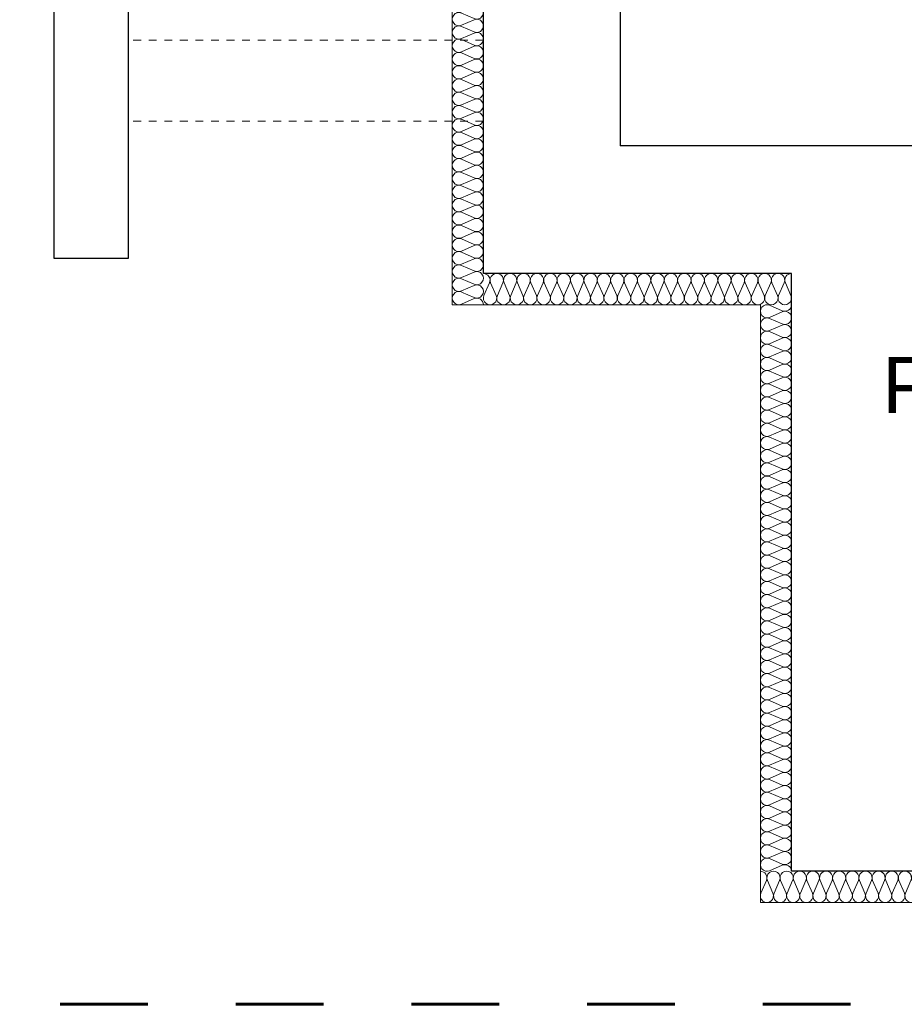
# Model space of a CAD drawing. Extents: x -497945 to -454853, y -17656 to 94650.
# Tile 3 of 62: x -489111 to -486269, y -2849 to 314. Entities that reach past the tile are written whole.
import ezdxf
from ezdxf.lldxf.tags import DXFTag

# ---------------------------------------------------------------- set-up
doc = ezdxf.new("R2010")
doc.units = 0
doc.header["$MEASUREMENT"] = 0
doc.linetypes.add('Dashed', pattern=[564.444447, 282.222223, -282.222223])
doc.linetypes.add('Hidden Line', pattern=[50, 25, -25])
doc.layers.get('0').update_dxf_attribs({"color": 252})
doc.layers.add('Inwent Izolacje', color=252, linetype='Continuous')
doc.layers.add('IS_Text_Armatury_Therm', color=7, linetype='Continuous')
for name, color, linetype, lineweight in [('Inwent Izolacje_Nr_Pióra__2', 252, 'Continuous', 13), ('INWENT.ŚCIANY_Nr_Pióra__1', 252, 'Continuous', 25), ('INWENT.ŚCIANY_Nr_Pióra__20', 252, 'Continuous', 60), ('INWENT.ŚCIANY_Nr_Pióra__3', 252, 'Continuous', 13), ('Istniejące schody_Nr_Pióra__21', 252, 'Continuous', 9)]:
    doc.layers.add(name, color=color, linetype=linetype, lineweight=lineweight)
doc.styles.get("Standard").update_dxf_attribs({"font": 'txt', "bigfont": 'BIGFONT.SHX'})
tags = doc.linetypes.add('SOLID', pattern=[10, 10, 0]).pattern_tags.tags
tags[6:7] = [DXFTag(74, 4), DXFTag(75, 0), DXFTag(340, '0'), DXFTag(46, 0.0), DXFTag(50, 0.0), DXFTag(44, 0.0), DXFTag(45, 0.0)]
tags[4:5] = [DXFTag(74, 4), DXFTag(75, 0), DXFTag(340, '0'), DXFTag(46, 0.0), DXFTag(50, 0.0), DXFTag(44, 0.0), DXFTag(45, 0.0)]

# ---------------------------------------------------------------- blocks, each defined once
blk = doc.blocks.new('Izolacja cieplna 14_222', base_point=(-521030.2, 30284.5))
at = {"layer": 'Inwent Izolacje_Nr_Pióra__2', "linetype": 'Continuous'}
for p, q in [((-521100.4, 30282.8), (-521060, 30265.2)), ((-521060, 30261.6), (-521100.4, 30244)), ((-521100.4, 30240.4), (-521060, 30222.8)), ((-521060, 30219.3), (-521100.4, 30201.7)), ((-521100.4, 30198.1), (-521060, 30180.5)), ((-521060, 30176.9), (-521100.4, 30159.3)), ((-521100.4, 30155.8), (-521060, 30138.2)), ((-521060, 30134.6), (-521100.4, 30117)), ((-521100.4, 30113.5), (-521060, 30095.9)), ((-521060, 30092.3), (-521100.4, 30074.7)), ((-521100.4, 30071.1), (-521060, 30053.5)), ((-521060, 30050), (-521100.4, 30032.4)), ((-521100.4, 30028.8), (-521060, 30011.2)), ((-521060, 30007.6), (-521100.4, 29990)), ((-521100.4, 29986.5), (-521060, 29968.9)), ((-521060, 29965.3), (-521100.4, 29947.7)), ((-521100.4, 29944.2), (-521060, 29926.5)), ((-521060, 29923), (-521100.4, 29905.4)), ((-521100.4, 29901.8), (-521060, 29884.2)), ((-521060, 29880.7), (-521100.4, 29863.1)), ((-521100.4, 29859.5), (-521060, 29841.9)), ((-521060, 29838.3), (-521100.4, 29820.7)), ((-521100.4, 29817.2), (-521060, 29799.6)), ((-521060, 29796), (-521100.4, 29778.4)), ((-521100.4, 29774.9), (-521060, 29757.2)), ((-521060, 29753.7), (-521100.4, 29736.1)), ((-521100.4, 29732.5), (-521060, 29714.9)), ((-521060, 29711.4), (-521100.4, 29693.8)), ((-521100.4, 29690.2), (-521060, 29672.6)), ((-521060, 29669), (-521100.4, 29651.4)), ((-521100.4, 29647.9), (-521060, 29630.3)), ((-521060, 29626.7), (-521100.4, 29609.1)), ((-521100.4, 29605.6), (-521060, 29587.9)), ((-521060, 29584.4), (-521100.4, 29566.8)), ((-521100.4, 29563.2), (-521060, 29545.6)), ((-521060, 29542.1), (-521100.4, 29524.5)), ((-521100.4, 29520.9), (-521060, 29503.3)), ((-521060, 29499.7), (-521100.4, 29482.1)), ((-521100.4, 29478.6), (-521060, 29461)), ((-521060, 29457.4), (-521100.4, 29439.8)), ((-521100.4, 29436.2), (-521060, 29418.6)), ((-521060, 29415.1), (-521100.4, 29397.5)), ((-521100.4, 29393.9), (-521060, 29376.3)), ((-521060, 29372.8), (-521100.4, 29355.2)), ((-521100.4, 29351.6), (-521060, 29334)), ((-521060, 29330.4), (-521100.4, 29312.8)), ((-521100.4, 29309.3), (-521060, 29291.7)), ((-521060, 29288.1), (-521100.4, 29270.5)), ((-521100.4, 29266.9), (-521060, 29249.3)), ((-521060, 29245.8), (-521100.4, 29228.2)), ((-521100.4, 29224.6), (-521060, 29207)), ((-521060, 29203.5), (-521100.4, 29185.9)), ((-521100.4, 29182.3), (-521060, 29164.7)), ((-521060, 29161.1), (-521100.4, 29143.5)), ((-521100.4, 29140), (-521060, 29122.4)), ((-521060, 29118.8), (-521100.4, 29101.2)), ((-521100.4, 29097.6), (-521060, 29080)), ((-521060, 29076.5), (-521100.4, 29058.9)), ((-521100.4, 29055.3), (-521060, 29037.7)), ((-521060, 29034.2), (-521100.4, 29016.5)), ((-521100.4, 29013), (-521060, 28995.4)), ((-521060, 28991.8), (-521100.4, 28974.2)), ((-521100.4, 28970.7), (-521060, 28953.1)), ((-521060, 28949.5), (-521100.4, 28931.9)), ((-521100.4, 28928.3), (-521060, 28910.7)), ((-521060, 28907.2), (-521100.4, 28889.6)), ((-521100.4, 28886), (-521060, 28868.4)), ((-521060, 28864.9), (-521100.4, 28847.2)), ((-521100.4, 28843.7), (-521060, 28826.1)), ((-521060, 28822.5), (-521100.4, 28804.9)), ((-521100.4, 28801.4), (-521060, 28783.8)), ((-521060, 28780.2), (-521100.4, 28762.6)), ((-521100.4, 28759), (-521060, 28741.4)), ((-521060, 28737.9), (-521100.4, 28720.3)), ((-521100.4, 28716.7), (-521060, 28699.1)), ((-521060, 28695.6), (-521100.4, 28677.9)), ((-521100.4, 28674.4), (-521060, 28656.8)), ((-521060, 28653.2), (-521100.4, 28635.6)), ((-521100.4, 28632.1), (-521060, 28614.5)), ((-521060, 28610.9), (-521100.4, 28593.3)), ((-521100.4, 28589.7), (-521060, 28572.1)), ((-521060, 28568.6), (-521100.4, 28551)), ((-521100.4, 28547.4), (-521060, 28529.8)), ((-521060, 28526.2), (-521100.4, 28508.6)), ((-521100.4, 28505.1), (-521060, 28487.5)), ((-521060, 28483.9), (-521100.4, 28466.3))]:
    blk.add_line(p, q, dxfattribs=at)
for centre, start_param, end_param in [((-521108.9, 30263.4), 1.158003, 5.125183), ((-521051.5, 30284.5), 4.299596, 6.283185), ((-521108.9, 30221.1), 1.158003, 5.125183), ((-521051.5, 30242.2), 4.299595, 8.266774), ((-521051.5, 30199.9), 4.299595, 8.266774), ((-521108.9, 30178.7), 1.158003, 5.125183), ((-521051.5, 30157.6), 4.299595, 8.266774), ((-521108.9, 30136.4), 1.158003, 5.125183), ((-521108.9, 30094.1), 1.158003, 5.125183), ((-521051.5, 30115.2), 4.299595, 8.266774), ((-521051.5, 30072.9), 4.299595, 8.266774), ((-521108.9, 30051.7), 1.158003, 5.125183), ((-521051.5, 30030.6), 4.299595, 8.266774), ((-521108.9, 30009.4), 1.158003, 5.125183), ((-521108.9, 29967.1), 1.158003, 5.125183), ((-521051.5, 29988.3), 4.299595, 8.266774), ((-521051.5, 29945.9), 4.299595, 8.266774), ((-521108.9, 29924.8), 1.158003, 5.125183), ((-521051.5, 29903.6), 4.299595, 8.266774), ((-521108.9, 29882.4), 1.158003, 5.125183), ((-521108.9, 29840.1), 1.158003, 5.125183), ((-521051.5, 29861.3), 4.299595, 8.266774), ((-521051.5, 29819), 4.299595, 8.266774), ((-521108.9, 29797.8), 1.158003, 5.125183), ((-521051.5, 29776.6), 4.299595, 8.266774), ((-521108.9, 29755.5), 1.158003, 5.125183), ((-521108.9, 29713.1), 1.158003, 5.125183), ((-521051.5, 29734.3), 4.299595, 8.266774), ((-521051.5, 29692), 4.299595, 8.266774), ((-521108.9, 29670.8), 1.158003, 5.125183), ((-521051.5, 29649.7), 4.299595, 8.266774), ((-521108.9, 29628.5), 1.158003, 5.125183), ((-521108.9, 29586.2), 1.158003, 5.125183), ((-521051.5, 29607.3), 4.299595, 8.266774), ((-521051.5, 29565), 4.299595, 8.266774), ((-521108.9, 29543.8), 1.158003, 5.125183), ((-521051.5, 29522.7), 4.299595, 8.266774), ((-521108.9, 29501.5), 1.158003, 5.125183), ((-521108.9, 29459.2), 1.158003, 5.125183), ((-521051.5, 29480.4), 4.299595, 8.266774), ((-521051.5, 29438), 4.299595, 8.266774), ((-521108.9, 29416.9), 1.158003, 5.125183), ((-521051.5, 29395.7), 4.299595, 8.266774), ((-521108.9, 29374.5), 1.158003, 5.125183), ((-521108.9, 29332.2), 1.158003, 5.125183), ((-521051.5, 29353.4), 4.299595, 8.266774), ((-521051.5, 29311.1), 4.299595, 8.266774), ((-521108.9, 29289.9), 1.158003, 5.125183), ((-521051.5, 29268.7), 4.299595, 8.266774), ((-521108.9, 29247.6), 1.158003, 5.125183), ((-521108.9, 29205.2), 1.158003, 5.125183), ((-521051.5, 29226.4), 4.299595, 8.266774), ((-521051.5, 29184.1), 4.299595, 8.266774), ((-521108.9, 29162.9), 1.158003, 5.125183), ((-521051.5, 29141.7), 4.299595, 8.266774), ((-521108.9, 29120.6), 1.158003, 5.125183), ((-521108.9, 29078.3), 1.158003, 5.125183), ((-521051.5, 29099.4), 4.299595, 8.266774), ((-521051.5, 29057.1), 4.299595, 8.266774), ((-521108.9, 29035.9), 1.158003, 5.125183), ((-521051.5, 29014.8), 4.299595, 8.266774), ((-521108.9, 28993.6), 1.158003, 5.125183), ((-521108.9, 28951.3), 1.158003, 5.125183), ((-521051.5, 28972.4), 4.299595, 8.266774), ((-521051.5, 28930.1), 4.299595, 8.266774), ((-521108.9, 28909), 1.158003, 5.125183), ((-521051.5, 28887.8), 4.299595, 8.266774), ((-521108.9, 28866.6), 1.158003, 5.125183), ((-521108.9, 28824.3), 1.158003, 5.125183), ((-521051.5, 28845.5), 4.299595, 8.266774), ((-521051.5, 28803.1), 4.299595, 8.266774), ((-521108.9, 28782), 1.158003, 5.125183), ((-521051.5, 28760.8), 4.299595, 8.266774), ((-521108.9, 28739.7), 1.158003, 5.125183), ((-521051.5, 28718.5), 4.299595, 8.266774), ((-521108.9, 28697.3), 1.158003, 5.125183), ((-521051.5, 28676.2), 4.299595, 8.266774), ((-521108.9, 28655), 1.158003, 5.125183), ((-521108.9, 28612.7), 1.158003, 5.125183), ((-521051.5, 28633.8), 4.299595, 8.266774), ((-521051.5, 28591.5), 4.299595, 8.266774), ((-521108.9, 28570.4), 1.158003, 5.125183), ((-521051.5, 28549.2), 4.299595, 8.266774), ((-521108.9, 28528), 1.158003, 5.125183), ((-521108.9, 28485.7), 1.158003, 5.125183), ((-521051.5, 28506.9), 4.299595, 8.266774), ((-521051.5, 28464.5), 0, 1.983589)]:
    blk.add_ellipse(centre, major_axis=(21.3, 0), ratio=0.995062, start_param=start_param, end_param=end_param, dxfattribs=at)
blk = doc.blocks.new('Izolacja cieplna 14_223', base_point=(-521130.2, 28464.5))
at = {"layer": 'Inwent Izolacje_Nr_Pióra__2', "linetype": 'Continuous'}
for p, q in [((-521128.4, 28394.3), (-521110.8, 28434.7)), ((-521107.3, 28434.7), (-521089.7, 28394.3)), ((-521086.2, 28394.3), (-521068.6, 28434.7)), ((-521065.1, 28434.7), (-521047.5, 28394.3)), ((-521044, 28394.3), (-521026.4, 28434.7)), ((-521022.9, 28434.7), (-521005.3, 28394.3)), ((-521001.7, 28394.3), (-520984.2, 28434.7)), ((-520980.6, 28434.7), (-520963.1, 28394.3)), ((-520959.5, 28394.3), (-520942, 28434.7)), ((-520938.4, 28434.7), (-520920.8, 28394.3)), ((-520917.3, 28394.3), (-520899.7, 28434.7)), ((-520896.2, 28434.7), (-520878.6, 28394.3)), ((-520875.1, 28394.3), (-520857.5, 28434.7)), ((-520854, 28434.7), (-520836.4, 28394.3)), ((-520832.9, 28394.3), (-520815.3, 28434.7)), ((-520811.7, 28434.7), (-520794.2, 28394.3)), ((-520790.6, 28394.3), (-520773.1, 28434.7)), ((-520769.5, 28434.7), (-520752, 28394.3)), ((-520748.4, 28394.3), (-520730.8, 28434.7)), ((-520727.3, 28434.7), (-520709.7, 28394.3)), ((-520706.2, 28394.3), (-520688.6, 28434.7)), ((-520685.1, 28434.7), (-520667.5, 28394.3)), ((-520664, 28394.3), (-520646.4, 28434.7)), ((-520642.9, 28434.7), (-520625.3, 28394.3)), ((-520621.7, 28394.3), (-520604.2, 28434.7)), ((-520600.6, 28434.7), (-520583.1, 28394.3)), ((-520579.5, 28394.3), (-520562, 28434.7)), ((-520558.4, 28434.7), (-520540.8, 28394.3)), ((-520537.3, 28394.3), (-520519.7, 28434.7)), ((-520516.2, 28434.7), (-520498.6, 28394.3)), ((-520495.1, 28394.3), (-520477.5, 28434.7)), ((-520474, 28434.7), (-520456.4, 28394.3)), ((-520452.9, 28394.3), (-520435.3, 28434.7)), ((-520431.7, 28434.7), (-520414.2, 28394.3)), ((-520410.6, 28394.3), (-520393.1, 28434.7)), ((-520389.5, 28434.7), (-520372, 28394.3)), ((-520368.4, 28394.3), (-520350.8, 28434.7)), ((-520347.3, 28434.7), (-520329.7, 28394.3)), ((-520326.2, 28394.3), (-520308.6, 28434.7)), ((-520305.1, 28434.7), (-520287.5, 28394.3)), ((-520284, 28394.3), (-520266.4, 28434.7)), ((-520262.9, 28434.7), (-520245.3, 28394.3)), ((-520241.7, 28394.3), (-520224.2, 28434.7)), ((-520220.6, 28434.7), (-520203.1, 28394.3)), ((-520199.5, 28394.3), (-520182, 28434.7)), ((-520178.4, 28434.7), (-520160.8, 28394.3)), ((-520157.3, 28394.3), (-520139.7, 28434.7)), ((-520136.2, 28434.7), (-520118.6, 28394.3)), ((-520115.1, 28394.3), (-520097.5, 28434.7)), ((-520094, 28434.7), (-520076.4, 28394.3)), ((-520072.9, 28394.3), (-520055.3, 28434.7)), ((-520051.7, 28434.7), (-520034.2, 28394.3)), ((-520030.6, 28394.3), (-520013.1, 28434.7)), ((-520009.5, 28434.7), (-519992, 28394.3)), ((-519988.4, 28394.3), (-519970.8, 28434.7)), ((-519967.3, 28434.7), (-519949.7, 28394.3)), ((-519946.2, 28394.3), (-519928.6, 28434.7)), ((-519925.1, 28434.7), (-519907.5, 28394.3)), ((-519904, 28394.3), (-519886.4, 28434.7)), ((-519882.9, 28434.7), (-519865.3, 28394.3)), ((-519861.7, 28394.3), (-519844.2, 28434.7)), ((-519840.6, 28434.7), (-519823.1, 28394.3)), ((-519819.5, 28394.3), (-519802, 28434.7)), ((-519798.4, 28434.7), (-519780.8, 28394.3)), ((-519777.3, 28394.3), (-519759.7, 28434.7)), ((-519756.2, 28434.7), (-519738.6, 28394.3)), ((-519735.1, 28394.3), (-519717.5, 28434.7)), ((-519714, 28434.7), (-519696.4, 28394.3)), ((-519692.9, 28394.3), (-519675.3, 28434.7)), ((-519671.7, 28434.7), (-519654.2, 28394.3)), ((-519650.6, 28394.3), (-519633.1, 28434.7)), ((-519629.5, 28434.7), (-519612, 28394.3)), ((-519608.4, 28394.3), (-519590.8, 28434.7)), ((-519587.3, 28434.7), (-519569.7, 28394.3)), ((-519566.2, 28394.3), (-519548.6, 28434.7)), ((-519545.1, 28434.7), (-519527.5, 28394.3)), ((-519524, 28394.3), (-519506.4, 28434.7)), ((-519502.9, 28434.7), (-519485.3, 28394.3)), ((-519481.7, 28394.3), (-519464.2, 28434.7)), ((-519460.6, 28434.7), (-519443.1, 28394.3)), ((-519439.5, 28394.3), (-519422, 28434.7)), ((-519418.4, 28434.7), (-519400.8, 28394.3)), ((-519397.3, 28394.3), (-519379.7, 28434.7)), ((-519376.2, 28434.7), (-519358.6, 28394.3)), ((-519355.1, 28394.3), (-519337.5, 28434.7)), ((-519334, 28434.7), (-519316.4, 28394.3)), ((-519312.9, 28394.3), (-519295.3, 28434.7)), ((-519291.7, 28434.7), (-519274.2, 28394.3)), ((-519270.6, 28394.3), (-519253.1, 28434.7)), ((-519249.5, 28434.7), (-519232, 28394.3)), ((-519228.4, 28394.3), (-519210.8, 28434.7)), ((-519207.3, 28434.7), (-519189.7, 28394.3)), ((-519186.2, 28394.3), (-519168.6, 28434.7)), ((-519165.1, 28434.7), (-519147.5, 28394.3)), ((-519144, 28394.3), (-519126.4, 28434.7)), ((-519122.9, 28434.7), (-519105.3, 28394.3)), ((-519101.7, 28394.3), (-519084.2, 28434.7)), ((-519080.6, 28434.7), (-519063.1, 28394.3)), ((-519059.5, 28394.3), (-519042, 28434.7)), ((-519038.4, 28434.7), (-519020.8, 28394.3)), ((-519017.3, 28394.3), (-518999.7, 28434.7)), ((-518996.2, 28434.7), (-518978.6, 28394.3)), ((-518975.1, 28394.3), (-518957.5, 28434.7)), ((-518954, 28434.7), (-518936.4, 28394.3)), ((-518932.9, 28394.3), (-518915.3, 28434.7)), ((-518911.7, 28434.7), (-518894.2, 28394.3)), ((-518890.6, 28394.3), (-518873.1, 28434.7)), ((-518869.5, 28434.7), (-518852, 28394.3))]:
    blk.add_line(p, q, dxfattribs=at)
for centre, start_param, end_param in [((-521130.2, 28443.3), 4.299596, 6.283185), ((-521088, 28443.3), 4.299595, 8.266774), ((-521045.7, 28443.3), 4.299595, 8.266774), ((-521003.5, 28443.3), 4.299595, 8.266774), ((-520961.3, 28443.3), 4.299595, 8.266774), ((-520919.1, 28443.3), 4.299595, 8.266774), ((-520876.9, 28443.3), 4.299595, 8.266774), ((-520834.6, 28443.3), 4.299595, 8.266774), ((-520792.4, 28443.3), 4.299595, 8.266774), ((-520750.2, 28443.3), 4.299595, 8.266774), ((-520708, 28443.3), 4.299595, 8.266774), ((-520665.7, 28443.3), 4.299595, 8.266774), ((-520623.5, 28443.3), 4.299595, 8.266774), ((-520581.3, 28443.3), 4.299595, 8.266774), ((-520539.1, 28443.3), 4.299595, 8.266774), ((-520496.9, 28443.3), 4.299595, 8.266774), ((-520454.6, 28443.3), 4.299595, 8.266774), ((-520412.4, 28443.3), 4.299595, 8.266774), ((-520370.2, 28443.3), 4.299595, 8.266774), ((-520328, 28443.3), 4.299595, 8.266774), ((-520285.7, 28443.3), 4.299595, 8.266774), ((-520243.5, 28443.3), 4.299595, 8.266774), ((-520201.3, 28443.3), 4.299595, 8.266774), ((-520159.1, 28443.3), 4.299595, 8.266774), ((-520116.9, 28443.3), 4.299595, 8.266774), ((-520074.6, 28443.3), 4.299595, 8.266774), ((-520032.4, 28443.3), 4.299595, 8.266774), ((-519990.2, 28443.3), 4.299595, 8.266774), ((-519948, 28443.3), 4.299595, 8.266774), ((-519905.7, 28443.3), 4.299595, 8.266774), ((-519863.5, 28443.3), 4.299595, 8.266774), ((-519821.3, 28443.3), 4.299595, 8.266774), ((-519779.1, 28443.3), 4.299595, 8.266774), ((-519736.9, 28443.3), 4.299595, 8.266774), ((-519694.6, 28443.3), 4.299595, 8.266774), ((-519652.4, 28443.3), 4.299595, 8.266774), ((-519610.2, 28443.3), 4.299595, 8.266774), ((-519568, 28443.3), 4.299595, 8.266774), ((-519525.7, 28443.3), 4.299595, 8.266774), ((-519483.5, 28443.3), 4.299595, 8.266774), ((-519441.3, 28443.3), 4.299595, 8.266774), ((-519399.1, 28443.3), 4.299595, 8.266774), ((-519356.9, 28443.3), 4.299595, 8.266774), ((-519314.6, 28443.3), 4.299595, 8.266774), ((-519272.4, 28443.3), 4.299595, 8.266774), ((-519230.2, 28443.3), 4.299595, 8.266774), ((-519188, 28443.3), 4.299595, 8.266774), ((-519145.7, 28443.3), 4.299595, 8.266774), ((-519103.5, 28443.3), 4.299595, 8.266774), ((-519061.3, 28443.3), 4.299595, 8.266774), ((-519019.1, 28443.3), 4.299595, 8.266774), ((-518976.9, 28443.3), 4.299595, 8.266774), ((-518934.6, 28443.3), 4.299595, 8.266774), ((-518892.4, 28443.3), 4.299595, 8.266774), ((-518850.2, 28443.3), 0, 1.983589), ((-521109.1, 28385.8), 1.158003, 5.125183), ((-521066.9, 28385.8), 1.158003, 5.125183), ((-521024.6, 28385.8), 1.158003, 5.125183), ((-520982.4, 28385.8), 1.158003, 5.125183), ((-520940.2, 28385.8), 1.158003, 5.125183), ((-520898, 28385.8), 1.158003, 5.125183), ((-520855.7, 28385.8), 1.158003, 5.125183), ((-520813.5, 28385.8), 1.158003, 5.125183), ((-520771.3, 28385.8), 1.158003, 5.125183), ((-520729.1, 28385.8), 1.158003, 5.125183), ((-520686.9, 28385.8), 1.158003, 5.125183), ((-520644.6, 28385.8), 1.158003, 5.125183), ((-520602.4, 28385.8), 1.158003, 5.125183), ((-520560.2, 28385.8), 1.158003, 5.125183), ((-520518, 28385.8), 1.158003, 5.125183), ((-520475.7, 28385.8), 1.158003, 5.125183), ((-520433.5, 28385.8), 1.158003, 5.125183), ((-520391.3, 28385.8), 1.158003, 5.125183), ((-520349.1, 28385.8), 1.158003, 5.125183), ((-520306.9, 28385.8), 1.158003, 5.125183), ((-520264.6, 28385.8), 1.158003, 5.125183), ((-520222.4, 28385.8), 1.158003, 5.125183), ((-520180.2, 28385.8), 1.158003, 5.125183), ((-520138, 28385.8), 1.158003, 5.125183), ((-520095.7, 28385.8), 1.158003, 5.125183), ((-520053.5, 28385.8), 1.158003, 5.125183), ((-520011.3, 28385.8), 1.158003, 5.125183), ((-519969.1, 28385.8), 1.158003, 5.125183), ((-519926.9, 28385.8), 1.158003, 5.125183), ((-519884.6, 28385.8), 1.158003, 5.125183), ((-519842.4, 28385.8), 1.158003, 5.125183), ((-519800.2, 28385.8), 1.158003, 5.125183), ((-519758, 28385.8), 1.158003, 5.125183), ((-519715.7, 28385.8), 1.158003, 5.125183), ((-519673.5, 28385.8), 1.158003, 5.125183), ((-519631.3, 28385.8), 1.158003, 5.125183), ((-519589.1, 28385.8), 1.158003, 5.125183), ((-519546.9, 28385.8), 1.158003, 5.125183), ((-519504.6, 28385.8), 1.158003, 5.125183), ((-519462.4, 28385.8), 1.158003, 5.125183), ((-519420.2, 28385.8), 1.158003, 5.125183), ((-519378, 28385.8), 1.158003, 5.125183), ((-519335.7, 28385.8), 1.158003, 5.125183), ((-519293.5, 28385.8), 1.158003, 5.125183), ((-519251.3, 28385.8), 1.158003, 5.125183), ((-519209.1, 28385.8), 1.158003, 5.125183), ((-519166.9, 28385.8), 1.158003, 5.125183), ((-519124.6, 28385.8), 1.158003, 5.125183), ((-519082.4, 28385.8), 1.158003, 5.125183), ((-519040.2, 28385.8), 1.158003, 5.125183), ((-518998, 28385.8), 1.158003, 5.125183), ((-518955.7, 28385.8), 1.158003, 5.125183), ((-518913.5, 28385.8), 1.158003, 5.125183), ((-518871.3, 28385.8), 1.158003, 5.125183)]:
    blk.add_ellipse(centre, major_axis=(0, 21.3), ratio=0.992632, start_param=start_param, end_param=end_param, dxfattribs=at)
blk = doc.blocks.new('Izolacja cieplna 14_225', base_point=(-522020.2, 30384.5))
at = {"layer": 'Inwent Izolacje_Nr_Pióra__2', "linetype": 'Continuous'}
for p, q in [((-522018.4, 30314.3), (-522000.5, 30354.7)), ((-521996.9, 30354.7), (-521979, 30314.3)), ((-521975.3, 30314.3), (-521957.4, 30354.7)), ((-521953.8, 30354.7), (-521935.9, 30314.3)), ((-521932.3, 30314.3), (-521914.4, 30354.7)), ((-521910.8, 30354.7), (-521892.9, 30314.3)), ((-521889.2, 30314.3), (-521871.3, 30354.7)), ((-521867.7, 30354.7), (-521849.8, 30314.3)), ((-521846.2, 30314.3), (-521828.3, 30354.7)), ((-521824.7, 30354.7), (-521806.8, 30314.3)), ((-521803.2, 30314.3), (-521785.3, 30354.7)), ((-521781.6, 30354.7), (-521763.7, 30314.3)), ((-521760.1, 30314.3), (-521742.2, 30354.7)), ((-521738.6, 30354.7), (-521720.7, 30314.3)), ((-521717.1, 30314.3), (-521699.2, 30354.7)), ((-521695.6, 30354.7), (-521677.6, 30314.3)), ((-521674, 30314.3), (-521656.1, 30354.7)), ((-521652.5, 30354.7), (-521634.6, 30314.3)), ((-521631, 30314.3), (-521613.1, 30354.7)), ((-521609.5, 30354.7), (-521591.6, 30314.3)), ((-521587.9, 30314.3), (-521570, 30354.7)), ((-521566.4, 30354.7), (-521548.5, 30314.3)), ((-521544.9, 30314.3), (-521527, 30354.7)), ((-521523.4, 30354.7), (-521505.5, 30314.3)), ((-521501.9, 30314.3), (-521484, 30354.7)), ((-521480.3, 30354.7), (-521462.4, 30314.3)), ((-521458.8, 30314.3), (-521440.9, 30354.7)), ((-521437.3, 30354.7), (-521419.4, 30314.3)), ((-521415.8, 30314.3), (-521397.9, 30354.7)), ((-521394.2, 30354.7), (-521376.3, 30314.3)), ((-521372.7, 30314.3), (-521354.8, 30354.7)), ((-521351.2, 30354.7), (-521333.3, 30314.3)), ((-521329.7, 30314.3), (-521311.8, 30354.7)), ((-521308.2, 30354.7), (-521290.3, 30314.3)), ((-521286.6, 30314.3), (-521268.7, 30354.7)), ((-521265.1, 30354.7), (-521247.2, 30314.3)), ((-521243.6, 30314.3), (-521225.7, 30354.7)), ((-521222.1, 30354.7), (-521204.2, 30314.3)), ((-521200.6, 30314.3), (-521182.6, 30354.7)), ((-521179, 30354.7), (-521161.1, 30314.3)), ((-521157.5, 30314.3), (-521139.6, 30354.7)), ((-521136, 30354.7), (-521118.1, 30314.3)), ((-521114.5, 30314.3), (-521096.6, 30354.7)), ((-521092.9, 30354.7), (-521075, 30314.3)), ((-521071.4, 30314.3), (-521053.5, 30354.7)), ((-521049.9, 30354.7), (-521032, 30314.3))]:
    blk.add_line(p, q, dxfattribs=at)
for centre, start_param, end_param in [((-522020.2, 30363.3), 5.870392, 7.853982), ((-521977.1, 30363.3), 5.870392, 9.837571), ((-521934.1, 30363.3), 5.870392, 9.837571), ((-521891.1, 30363.3), 5.870392, 9.837571), ((-521848, 30363.3), 5.870392, 9.837571), ((-521805, 30363.3), 5.870392, 9.837571), ((-521761.9, 30363.3), 5.870392, 9.837571), ((-521718.9, 30363.3), 5.870392, 9.837571), ((-521675.8, 30363.3), 5.870392, 9.837571), ((-521632.8, 30363.3), 5.870392, 9.837571), ((-521589.8, 30363.3), 5.870392, 9.837571), ((-521546.7, 30363.3), 5.870392, 9.837571), ((-521503.7, 30363.3), 5.870392, 9.837571), ((-521460.6, 30363.3), 5.870392, 9.837571), ((-521417.6, 30363.3), 5.870392, 9.837571), ((-521374.5, 30363.3), 5.870392, 9.837571), ((-521331.5, 30363.3), 5.870392, 9.837571), ((-521288.4, 30363.3), 5.870392, 9.837571), ((-521245.4, 30363.3), 5.870392, 9.837571), ((-521202.4, 30363.3), 5.870392, 9.837571), ((-521159.3, 30363.3), 5.870392, 9.837571), ((-521116.3, 30363.3), 5.870392, 9.837571), ((-521073.2, 30363.3), 5.870392, 9.837571), ((-521030.2, 30363.3), 1.570796, 3.554385), ((-521998.7, 30305.8), 2.728799, 6.695979), ((-521955.6, 30305.8), 2.728799, 6.695979), ((-521912.6, 30305.8), 2.728799, 6.695979), ((-521869.5, 30305.8), 2.728799, 6.695979), ((-521826.5, 30305.8), 2.728799, 6.695979), ((-521783.4, 30305.8), 2.728799, 6.695979), ((-521740.4, 30305.8), 2.728799, 6.695979), ((-521697.4, 30305.8), 2.728799, 6.695979), ((-521654.3, 30305.8), 2.728799, 6.695979), ((-521611.3, 30305.8), 2.728799, 6.695979), ((-521568.2, 30305.8), 2.728799, 6.695979), ((-521525.2, 30305.8), 2.728799, 6.695979), ((-521482.1, 30305.8), 2.728799, 6.695979), ((-521439.1, 30305.8), 2.728799, 6.695979), ((-521396.1, 30305.8), 2.728799, 6.695979), ((-521353, 30305.8), 2.728799, 6.695979), ((-521310, 30305.8), 2.728799, 6.695979), ((-521266.9, 30305.8), 2.728799, 6.695979), ((-521223.9, 30305.8), 2.728799, 6.695979), ((-521180.8, 30305.8), 2.728799, 6.695979), ((-521137.8, 30305.8), 2.728799, 6.695979), ((-521094.8, 30305.8), 2.728799, 6.695979), ((-521051.7, 30305.8), 2.728799, 6.695979)]:
    blk.add_ellipse(centre, major_axis=(21.5, 0), ratio=0.988201, start_param=start_param, end_param=end_param, dxfattribs=at)
blk = doc.blocks.new('Izolacja cieplna 14_226', base_point=(-522020.2, 32844.5))
at = {"layer": 'Inwent Izolacje_Nr_Pióra__2', "linetype": 'Continuous'}
for p, q in [((-522090.4, 32842.7), (-522050, 32825)), ((-522050, 32821.4), (-522090.4, 32803.7)), ((-522090.4, 32800.1), (-522050, 32782.3)), ((-522050, 32778.7), (-522090.4, 32761)), ((-522090.4, 32757.4), (-522050, 32739.7)), ((-522050, 32736.1), (-522090.4, 32718.3)), ((-522090.4, 32714.7), (-522050, 32697)), ((-522050, 32693.4), (-522090.4, 32675.7)), ((-522090.4, 32672.1), (-522050, 32654.3)), ((-522050, 32650.7), (-522090.4, 32633)), ((-522090.4, 32629.4), (-522050, 32611.7)), ((-522050, 32608.1), (-522090.4, 32590.3)), ((-522090.4, 32586.7), (-522050, 32569)), ((-522050, 32565.4), (-522090.4, 32547.7)), ((-522090.4, 32544.1), (-522050, 32526.3)), ((-522050, 32522.7), (-522090.4, 32505)), ((-522090.4, 32501.4), (-522050, 32483.7)), ((-522050, 32480.1), (-522090.4, 32462.3)), ((-522090.4, 32458.7), (-522050, 32441)), ((-522050, 32437.4), (-522090.4, 32419.7)), ((-522090.4, 32416.1), (-522050, 32398.3)), ((-522050, 32394.7), (-522090.4, 32377)), ((-522090.4, 32373.4), (-522050, 32355.7)), ((-522050, 32352.1), (-522090.4, 32334.3)), ((-522090.4, 32330.7), (-522050, 32313)), ((-522050, 32309.4), (-522090.4, 32291.7)), ((-522090.4, 32288.1), (-522050, 32270.3)), ((-522050, 32266.7), (-522090.4, 32249)), ((-522090.4, 32245.4), (-522050, 32227.7)), ((-522050, 32224.1), (-522090.4, 32206.3)), ((-522090.4, 32202.7), (-522050, 32185)), ((-522050, 32181.4), (-522090.4, 32163.7)), ((-522090.4, 32160.1), (-522050, 32142.3)), ((-522050, 32138.7), (-522090.4, 32121)), ((-522090.4, 32117.4), (-522050, 32099.7)), ((-522050, 32096.1), (-522090.4, 32078.3)), ((-522090.4, 32074.7), (-522050, 32057)), ((-522050, 32053.4), (-522090.4, 32035.7)), ((-522090.4, 32032.1), (-522050, 32014.3)), ((-522050, 32010.7), (-522090.4, 31993)), ((-522090.4, 31989.4), (-522050, 31971.7)), ((-522050, 31968.1), (-522090.4, 31950.3)), ((-522090.4, 31946.7), (-522050, 31929)), ((-522050, 31925.4), (-522090.4, 31907.7)), ((-522090.4, 31904.1), (-522050, 31886.3)), ((-522050, 31882.7), (-522090.4, 31865)), ((-522090.4, 31861.4), (-522050, 31843.7)), ((-522050, 31840.1), (-522090.4, 31822.3)), ((-522090.4, 31818.7), (-522050, 31801)), ((-522050, 31797.4), (-522090.4, 31779.7)), ((-522090.4, 31776.1), (-522050, 31758.3)), ((-522050, 31754.7), (-522090.4, 31737)), ((-522090.4, 31733.4), (-522050, 31715.7)), ((-522050, 31712.1), (-522090.4, 31694.3)), ((-522090.4, 31690.7), (-522050, 31673)), ((-522050, 31669.4), (-522090.4, 31651.7)), ((-522090.4, 31648.1), (-522050, 31630.3)), ((-522050, 31626.7), (-522090.4, 31609)), ((-522090.4, 31605.4), (-522050, 31587.7)), ((-522050, 31584.1), (-522090.4, 31566.3)), ((-522090.4, 31562.7), (-522050, 31545)), ((-522050, 31541.4), (-522090.4, 31523.7)), ((-522090.4, 31520.1), (-522050, 31502.3)), ((-522050, 31498.7), (-522090.4, 31481)), ((-522090.4, 31477.4), (-522050, 31459.7)), ((-522050, 31456.1), (-522090.4, 31438.3)), ((-522090.4, 31434.7), (-522050, 31417)), ((-522050, 31413.4), (-522090.4, 31395.7)), ((-522090.4, 31392.1), (-522050, 31374.3)), ((-522050, 31370.7), (-522090.4, 31353)), ((-522090.4, 31349.4), (-522050, 31331.7)), ((-522050, 31328.1), (-522090.4, 31310.3)), ((-522090.4, 31306.7), (-522050, 31289)), ((-522050, 31285.4), (-522090.4, 31267.7)), ((-522090.4, 31264.1), (-522050, 31246.3)), ((-522050, 31242.7), (-522090.4, 31225)), ((-522090.4, 31221.4), (-522050, 31203.7)), ((-522050, 31200.1), (-522090.4, 31182.3)), ((-522090.4, 31178.7), (-522050, 31161)), ((-522050, 31157.4), (-522090.4, 31139.7)), ((-522090.4, 31136.1), (-522050, 31118.3)), ((-522050, 31114.7), (-522090.4, 31097)), ((-522090.4, 31093.4), (-522050, 31075.7)), ((-522050, 31072.1), (-522090.4, 31054.3)), ((-522090.4, 31050.7), (-522050, 31033)), ((-522050, 31029.4), (-522090.4, 31011.7)), ((-522090.4, 31008.1), (-522050, 30990.3)), ((-522050, 30986.7), (-522090.4, 30969)), ((-522090.4, 30965.4), (-522050, 30947.7)), ((-522050, 30944.1), (-522090.4, 30926.3)), ((-522090.4, 30922.7), (-522050, 30905)), ((-522050, 30901.4), (-522090.4, 30883.7)), ((-522090.4, 30880.1), (-522050, 30862.3)), ((-522050, 30858.7), (-522090.4, 30841)), ((-522090.4, 30837.4), (-522050, 30819.7)), ((-522050, 30816.1), (-522090.4, 30798.3)), ((-522090.4, 30794.7), (-522050, 30777)), ((-522050, 30773.4), (-522090.4, 30755.7)), ((-522090.4, 30752.1), (-522050, 30734.3)), ((-522050, 30730.7), (-522090.4, 30713)), ((-522090.4, 30709.4), (-522050, 30691.7)), ((-522050, 30688.1), (-522090.4, 30670.3)), ((-522090.4, 30666.7), (-522050, 30649)), ((-522050, 30645.4), (-522090.4, 30627.7)), ((-522090.4, 30624.1), (-522050, 30606.3)), ((-522050, 30602.7), (-522090.4, 30585)), ((-522090.4, 30581.4), (-522050, 30563.7)), ((-522050, 30560.1), (-522090.4, 30542.3)), ((-522090.4, 30538.7), (-522050, 30521)), ((-522050, 30517.4), (-522090.4, 30499.7)), ((-522090.4, 30496.1), (-522050, 30478.3)), ((-522050, 30474.7), (-522090.4, 30457)), ((-522090.4, 30453.4), (-522050, 30435.7)), ((-522050, 30432.1), (-522090.4, 30414.3)), ((-522090.4, 30410.7), (-522050, 30393)), ((-522050, 30389.4), (-522090.4, 30371.7)), ((-522090.4, 30368.1), (-522050, 30350.3)), ((-522050, 30346.7), (-522090.4, 30329)), ((-522090.4, 30325.4), (-522050, 30307.7)), ((-522050, 30304.1), (-522090.4, 30286.3))]:
    blk.add_line(p, q, dxfattribs=at)
for centre, start_param, end_param in [((-522098.9, 32823.2), 2.728799, 6.695979), ((-522041.5, 32844.5), 5.870392, 7.853982), ((-522098.9, 32780.5), 2.728799, 6.695979), ((-522041.5, 32801.9), 5.870392, 9.837571), ((-522041.5, 32759.2), 5.870392, 9.837571), ((-522098.9, 32737.9), 2.728799, 6.695979), ((-522041.5, 32716.5), 5.870392, 9.837571), ((-522098.9, 32695.2), 2.728799, 6.695979), ((-522098.9, 32652.5), 2.728799, 6.695979), ((-522041.5, 32673.9), 5.870392, 9.837571), ((-522041.5, 32631.2), 5.870392, 9.837571), ((-522098.9, 32609.9), 2.728799, 6.695979), ((-522041.5, 32588.5), 5.870392, 9.837571), ((-522098.9, 32567.2), 2.728799, 6.695979), ((-522041.5, 32545.9), 5.870392, 9.837571), ((-522098.9, 32524.5), 2.728799, 6.695979), ((-522041.5, 32503.2), 5.870392, 9.837571), ((-522098.9, 32481.9), 2.728799, 6.695979), ((-522098.9, 32439.2), 2.728799, 6.695979), ((-522041.5, 32460.5), 5.870392, 9.837571), ((-522041.5, 32417.9), 5.870392, 9.837571), ((-522098.9, 32396.5), 2.728799, 6.695979), ((-522041.5, 32375.2), 5.870392, 9.837571), ((-522098.9, 32353.9), 2.728799, 6.695979), ((-522098.9, 32311.2), 2.728799, 6.695979), ((-522041.5, 32332.5), 5.870392, 9.837571), ((-522041.5, 32289.9), 5.870392, 9.837571), ((-522098.9, 32268.5), 2.728799, 6.695979), ((-522041.5, 32247.2), 5.870392, 9.837571), ((-522098.9, 32225.9), 2.728799, 6.695979), ((-522098.9, 32183.2), 2.728799, 6.695979), ((-522041.5, 32204.5), 5.870392, 9.837571), ((-522041.5, 32161.9), 5.870392, 9.837571), ((-522098.9, 32140.5), 2.728799, 6.695979), ((-522041.5, 32119.2), 5.870392, 9.837571), ((-522098.9, 32097.9), 2.728799, 6.695979), ((-522098.9, 32055.2), 2.728799, 6.695979), ((-522041.5, 32076.5), 5.870392, 9.837571), ((-522041.5, 32033.9), 5.870392, 9.837571), ((-522098.9, 32012.5), 2.728799, 6.695979), ((-522041.5, 31991.2), 5.870392, 9.837571), ((-522098.9, 31969.9), 2.728799, 6.695979), ((-522098.9, 31927.2), 2.728799, 6.695979), ((-522041.5, 31948.5), 5.870392, 9.837571), ((-522041.5, 31905.9), 5.870392, 9.837571), ((-522098.9, 31884.5), 2.728799, 6.695979), ((-522041.5, 31863.2), 5.870392, 9.837571), ((-522098.9, 31841.9), 2.728799, 6.695979), ((-522098.9, 31799.2), 2.728799, 6.695979), ((-522041.5, 31820.5), 5.870392, 9.837571), ((-522041.5, 31777.9), 5.870392, 9.837571), ((-522098.9, 31756.5), 2.728799, 6.695979), ((-522041.5, 31735.2), 5.870392, 9.837571), ((-522098.9, 31713.9), 2.728799, 6.695979), ((-522098.9, 31671.2), 2.728799, 6.695979), ((-522041.5, 31692.5), 5.870392, 9.837571), ((-522041.5, 31649.9), 5.870392, 9.837571), ((-522098.9, 31628.5), 2.728799, 6.695979), ((-522098.9, 31585.9), 2.728799, 6.695979), ((-522041.5, 31607.2), 5.870392, 9.837571), ((-522041.5, 31564.5), 5.870392, 9.837571), ((-522098.9, 31543.2), 2.728799, 6.695979), ((-522041.5, 31521.9), 5.870392, 9.837571), ((-522098.9, 31500.5), 2.728799, 6.695979), ((-522098.9, 31457.9), 2.728799, 6.695979), ((-522041.5, 31479.2), 5.870392, 9.837571), ((-522041.5, 31436.5), 5.870392, 9.837571), ((-522098.9, 31415.2), 2.728799, 6.695979), ((-522041.5, 31393.9), 5.870392, 9.837571), ((-522098.9, 31372.5), 2.728799, 6.695979), ((-522098.9, 31329.9), 2.728799, 6.695979), ((-522041.5, 31351.2), 5.870392, 9.837571), ((-522041.5, 31308.5), 5.870392, 9.837571), ((-522098.9, 31287.2), 2.728799, 6.695979), ((-522041.5, 31265.9), 5.870392, 9.837571), ((-522098.9, 31244.5), 2.728799, 6.695979), ((-522098.9, 31201.9), 2.728799, 6.695979), ((-522041.5, 31223.2), 5.870392, 9.837571), ((-522041.5, 31180.5), 5.870392, 9.837571), ((-522098.9, 31159.2), 2.728799, 6.695979), ((-522041.5, 31137.9), 5.870392, 9.837571), ((-522098.9, 31116.5), 2.728799, 6.695979), ((-522098.9, 31073.9), 2.728799, 6.695979), ((-522041.5, 31095.2), 5.870392, 9.837571), ((-522041.5, 31052.5), 5.870392, 9.837571), ((-522098.9, 31031.2), 2.728799, 6.695979), ((-522041.5, 31009.9), 5.870392, 9.837571), ((-522098.9, 30988.5), 2.728799, 6.695979), ((-522098.9, 30945.9), 2.728799, 6.695979), ((-522041.5, 30967.2), 5.870392, 9.837571), ((-522041.5, 30924.5), 5.870392, 9.837571), ((-522098.9, 30903.2), 2.728799, 6.695979), ((-522041.5, 30881.9), 5.870392, 9.837571), ((-522098.9, 30860.5), 2.728799, 6.695979), ((-522098.9, 30817.9), 2.728799, 6.695979), ((-522041.5, 30839.2), 5.870392, 9.837571), ((-522041.5, 30796.5), 5.870392, 9.837571), ((-522098.9, 30775.2), 2.728799, 6.695979), ((-522041.5, 30753.9), 5.870392, 9.837571), ((-522098.9, 30732.5), 2.728799, 6.695979), ((-522041.5, 30711.2), 5.870392, 9.837571), ((-522098.9, 30689.9), 2.728799, 6.695979), ((-522041.5, 30668.5), 5.870392, 9.837571), ((-522098.9, 30647.2), 2.728799, 6.695979), ((-522098.9, 30604.5), 2.728799, 6.695979), ((-522041.5, 30625.9), 5.870392, 9.837571), ((-522041.5, 30583.2), 5.870392, 9.837571), ((-522098.9, 30561.9), 2.728799, 6.695979), ((-522041.5, 30540.5), 5.870392, 9.837571), ((-522098.9, 30519.2), 2.728799, 6.695979), ((-522098.9, 30476.5), 2.728799, 6.695979), ((-522041.5, 30497.9), 5.870392, 9.837571), ((-522041.5, 30455.2), 5.870392, 9.837571), ((-522098.9, 30433.9), 2.728799, 6.695979), ((-522041.5, 30412.5), 5.870392, 9.837571), ((-522098.9, 30391.2), 2.728799, 6.695979), ((-522098.9, 30348.5), 2.728799, 6.695979), ((-522041.5, 30369.9), 5.870392, 9.837571), ((-522041.5, 30327.2), 5.870392, 9.837571), ((-522098.9, 30305.9), 2.728799, 6.695979), ((-522041.5, 30284.5), 1.570796, 3.554385)]:
    blk.add_ellipse(centre, major_axis=(0, -21.3), ratio=0.996929, start_param=start_param, end_param=end_param, dxfattribs=at)
blk = doc.blocks.new('A$C685E8C20')
at = {"layer": 'INWENT.ŚCIANY_Nr_Pióra__1', "color": 252, "linetype": 'Continuous'}
for p, q in [((-1280, 3900), (-1280, 150)), ((-1040, 150), (-1040, 3700)), ((540, 2570), (540, 510)), ((100, 100), (100, 2560)), ((1770, 510), (540, 510)), ((-1280, 150), (-1040, 150)), ((1090, 100), (100, 100)), ((1090, -1820), (1090, 100)), ((3273.6, -1820), (1090, -1820))]:
    blk.add_line(p, q, dxfattribs=at)
at = {"layer": 'INWENT.ŚCIANY_Nr_Pióra__20', "color": 252, "linetype": 'Dashed'}
blk.add_line((6360, -2247.4), (-2275.4, -2247.4), dxfattribs=at)
at = {"layer": 'INWENT.ŚCIANY_Nr_Pióra__3', "color": 252, "linetype": 'Continuous'}
for p, q in [((0, 2560), (0, 0)), ((0, 0), (990, 0)), ((990, 0), (990, -1920)), ((990, -1920), (3270, -1920))]:
    blk.add_line(p, q, dxfattribs=at)
at = {"layer": 'Istniejące schody_Nr_Pióra__21', "color": 252, "linetype": 'Hidden Line'}
for p, q in [((100, 850), (-1040, 850)), ((100, 590), (-1040, 590))]:
    blk.add_line(p, q, dxfattribs=at)
at = {"layer": 'Inwent Izolacje', "color": 252, "linetype": 'Continuous', "lineweight": 13}
for name, p in [('Izolacja cieplna 14_226', (100, 2560)), ('Izolacja cieplna 14_225', (100, 100)), ('Izolacja cieplna 14_222', (1090, 0)), ('Izolacja cieplna 14_223', (990, -1820))]:
    blk.add_blockref(name, p, dxfattribs=at)

msp = doc.modelspace()

# ---------------------------------------------------------------- block references
msp.add_blockref('A$C685E8C20', (-487721.2, -601.9))

# ---------------------------------------------------------------- next in the draw order: texts
at = {"layer": 'IS_Text_Armatury_Therm', "color": 18, "linetype": 'SOLID', "ltscale": 10, "true_color": 0x000000, "insert": (-482748, -1004), "char_height": 180, "attachment_point": 9}
msp.add_mtext('\\fArial|b0|i0;Pom. ogrzewane zyskami ciep\\fArial|b0|i0|c238;ła', dxfattribs=at)

doc.saveas('drawing.dxf')
